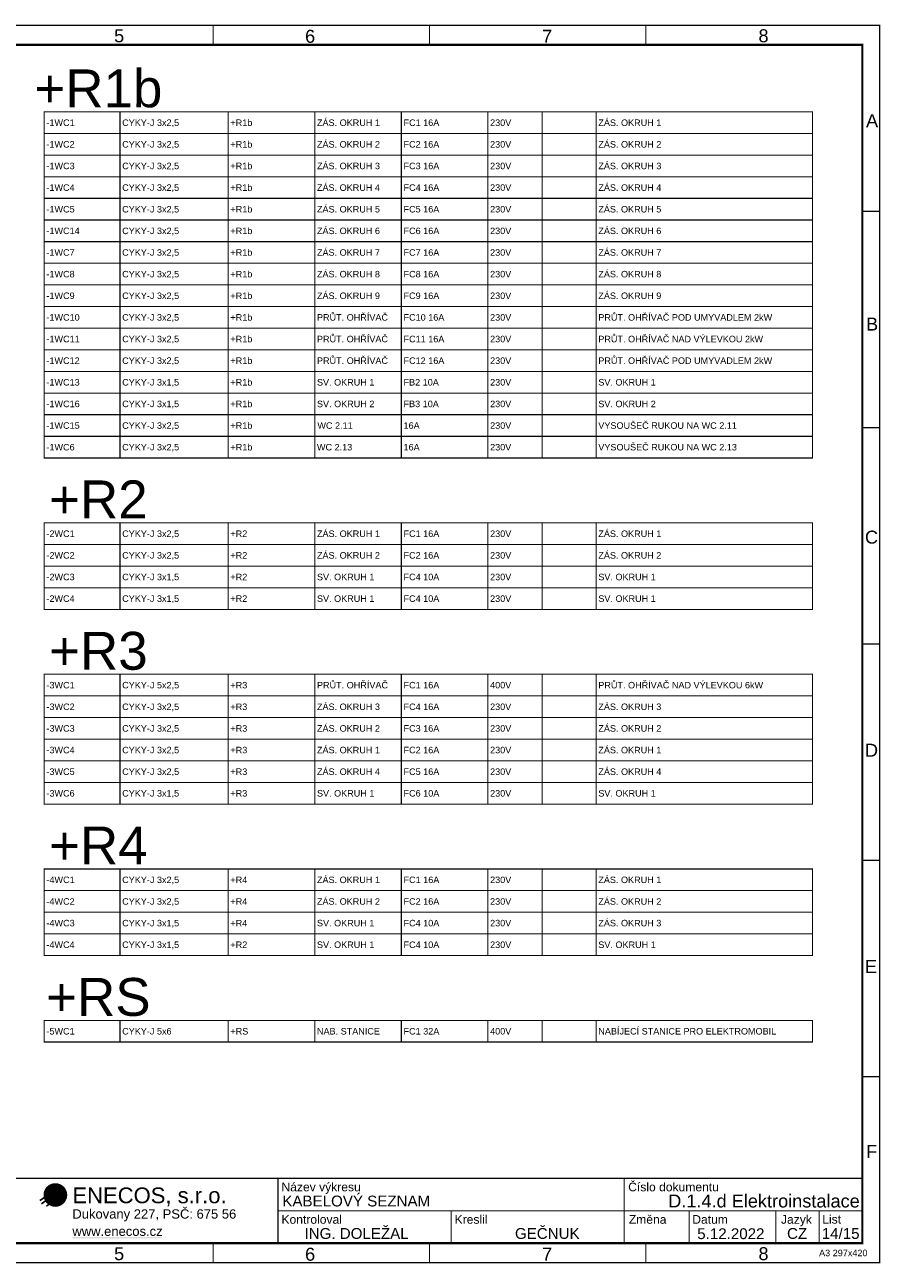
# Model space of a CAD drawing. Extents: x -12025 to 39812, y -28775 to 12.
# Tile 2 of 2: x 20050 to 39812, y -28613 to 12. Entities that reach past the tile are written whole.
import ezdxf
from ezdxf.enums import TextEntityAlignment as Align

# ---------------------------------------------------------------- set-up
doc = ezdxf.new("R2010")
doc.units = 0
doc.header["$MEASUREMENT"] = 0
doc.layers.add('Ramecek', color=7, linetype='Continuous')
doc.layers.add('Zakladni', color=7, linetype='Continuous')
doc.styles.add('Arial', font='txt')
doc.styles.add('Arial_B', font='txt')
doc.styles.add('Arial_I', font='txt')

# ---------------------------------------------------------------- blocks, each defined once
blk = doc.blocks.new('(1)')
at = {"color": 7, "linetype": 'Continuous'}
for p, q in [((0, -413), (267, -235)), ((38, -490), (394, -235)), ((153, -541), (420, -324))]:
    blk.add_line(p, q, dxfattribs=at)
at = {"color": 2, "linetype": 'Continuous', "const_width": 254}
for points in [[(356, -159, 0.414214), (229, -286)], [(229, -286, 0.414214), (356, -413)], [(483, -286, 0.414214), (356, -159)], [(356, -413, 0.414214), (483, -286)]]:
    blk.add_lwpolyline(points, format="xyb", dxfattribs=at)
at = {"color": 7, "linetype": 'Continuous'}
blk.add_circle((356, -286), 254, dxfattribs=at)
blk.add_solid([(750, -1262), (2803, -1262), (750, -1287), (2803, -1287)], dxfattribs=at)
at = {"color": 7, "linetype": 'Continuous', "style": 'Arial'}
for s, height, p in [('ENECOS, s.r.o.', 364.3, (750, -476)), ('Dukovany 227, PSČ: 675 56', 214.8, (750, -831)), ('www.enecos.cz', 214.8, (750, -1231))]:
    blk.add_text(s, height=height, dxfattribs=at).set_placement(p)
blk = doc.blocks.new('Kabelový seznam (20)')
at = {"color": 7, "linetype": 'Continuous', "const_width": 25}
for points in [[(0, 0), (1750, 0), (1750, -500), (0, -500)], [(1750, 0), (4250, 0), (4250, -500), (1750, -500)], [(4250, 0), (6250, 0), (6250, -500), (4250, -500)], [(6250, 0), (8250, 0), (8250, -500), (6250, -500)], [(8250, 0), (10250, 0), (10250, -500), (8250, -500)], [(10250, 0), (11500, 0), (11500, -500), (10250, -500)], [(11500, 0), (12750, 0), (12750, -500), (11500, -500)], [(12750, 0), (17750, 0), (17750, -500), (12750, -500)]]:
    blk.add_lwpolyline(points, close=True, dxfattribs=at)
at = {"color": 7, "linetype": 'Continuous', "style": 'Arial'}
for s, p in [('-2WC1', (50, -326)), ('CYKY-J 3x2,5', (1800, -326)), ('+R2', (4300, -326)), ('ZÁS. OKRUH 1', (6300, -326)), ('FC1 16A', (8300, -326)), ('230V', (10300, -326)), ('ZÁS. OKRUH 1', (12800, -326))]:
    blk.add_text(s, height=150, dxfattribs=at).set_placement(p)
blk = doc.blocks.new('Kabelový seznam (21)')
at = {"color": 7, "linetype": 'Continuous', "const_width": 25}
for points in [[(0, 0), (1750, 0), (1750, -500), (0, -500)], [(1750, 0), (4250, 0), (4250, -500), (1750, -500)], [(4250, 0), (6250, 0), (6250, -500), (4250, -500)], [(6250, 0), (8250, 0), (8250, -500), (6250, -500)], [(8250, 0), (10250, 0), (10250, -500), (8250, -500)], [(10250, 0), (11500, 0), (11500, -500), (10250, -500)], [(11500, 0), (12750, 0), (12750, -500), (11500, -500)], [(12750, 0), (17750, 0), (17750, -500), (12750, -500)]]:
    blk.add_lwpolyline(points, close=True, dxfattribs=at)
at = {"color": 7, "linetype": 'Continuous', "style": 'Arial'}
for s, p in [('-2WC2', (50, -326)), ('CYKY-J 3x2,5', (1800, -326)), ('+R2', (4300, -326)), ('ZÁS. OKRUH 2', (6300, -326)), ('FC2 16A', (8300, -326)), ('230V', (10300, -326)), ('ZÁS. OKRUH 2', (12800, -326))]:
    blk.add_text(s, height=150, dxfattribs=at).set_placement(p)
blk = doc.blocks.new('Kabelový seznam (22)')
at = {"color": 7, "linetype": 'Continuous', "const_width": 25}
for points in [[(0, 0), (1750, 0), (1750, -500), (0, -500)], [(1750, 0), (4250, 0), (4250, -500), (1750, -500)], [(4250, 0), (6250, 0), (6250, -500), (4250, -500)], [(6250, 0), (8250, 0), (8250, -500), (6250, -500)], [(8250, 0), (10250, 0), (10250, -500), (8250, -500)], [(10250, 0), (11500, 0), (11500, -500), (10250, -500)], [(11500, 0), (12750, 0), (12750, -500), (11500, -500)], [(12750, 0), (17750, 0), (17750, -500), (12750, -500)]]:
    blk.add_lwpolyline(points, close=True, dxfattribs=at)
at = {"color": 7, "linetype": 'Continuous', "style": 'Arial'}
for s, p in [('-2WC3', (50, -326)), ('CYKY-J 3x1,5', (1800, -326)), ('+R2', (4300, -326)), ('SV. OKRUH 1', (6300, -326)), ('FC4 10A', (8300, -326)), ('230V', (10300, -326)), ('SV. OKRUH 1', (12800, -326))]:
    blk.add_text(s, height=150, dxfattribs=at).set_placement(p)
blk = doc.blocks.new('Kabelový seznam (23)')
at = {"color": 7, "linetype": 'Continuous', "const_width": 25}
for points in [[(0, 0), (1750, 0), (1750, -500), (0, -500)], [(1750, 0), (4250, 0), (4250, -500), (1750, -500)], [(4250, 0), (6250, 0), (6250, -500), (4250, -500)], [(6250, 0), (8250, 0), (8250, -500), (6250, -500)], [(8250, 0), (10250, 0), (10250, -500), (8250, -500)], [(10250, 0), (11500, 0), (11500, -500), (10250, -500)], [(11500, 0), (12750, 0), (12750, -500), (11500, -500)], [(12750, 0), (17750, 0), (17750, -500), (12750, -500)]]:
    blk.add_lwpolyline(points, close=True, dxfattribs=at)
at = {"color": 7, "linetype": 'Continuous', "style": 'Arial'}
for s, p in [('-3WC1', (50, -326)), ('CYKY-J 5x2,5', (1800, -326)), ('+R3', (4300, -326)), ('PRŮT. OHŘÍVAČ', (6300, -326)), ('FC1 16A', (8300, -326)), ('400V', (10300, -326)), ('PRŮT. OHŘÍVAČ NAD VÝLEVKOU 6kW', (12800, -326))]:
    blk.add_text(s, height=150, dxfattribs=at).set_placement(p)
blk = doc.blocks.new('Kabelový seznam (24)')
at = {"color": 7, "linetype": 'Continuous', "const_width": 25}
for points in [[(0, 0), (1750, 0), (1750, -500), (0, -500)], [(1750, 0), (4250, 0), (4250, -500), (1750, -500)], [(4250, 0), (6250, 0), (6250, -500), (4250, -500)], [(6250, 0), (8250, 0), (8250, -500), (6250, -500)], [(8250, 0), (10250, 0), (10250, -500), (8250, -500)], [(10250, 0), (11500, 0), (11500, -500), (10250, -500)], [(11500, 0), (12750, 0), (12750, -500), (11500, -500)], [(12750, 0), (17750, 0), (17750, -500), (12750, -500)]]:
    blk.add_lwpolyline(points, close=True, dxfattribs=at)
at = {"color": 7, "linetype": 'Continuous', "style": 'Arial'}
for s, p in [('-3WC4', (50, -326)), ('CYKY-J 3x2,5', (1800, -326)), ('+R3', (4300, -326)), ('ZÁS. OKRUH 1', (6300, -326)), ('FC2 16A', (8300, -326)), ('230V', (10300, -326)), ('ZÁS. OKRUH 1', (12800, -326))]:
    blk.add_text(s, height=150, dxfattribs=at).set_placement(p)
blk = doc.blocks.new('Kabelový seznam (25)')
at = {"color": 7, "linetype": 'Continuous', "const_width": 25}
for points in [[(0, 0), (1750, 0), (1750, -500), (0, -500)], [(1750, 0), (4250, 0), (4250, -500), (1750, -500)], [(4250, 0), (6250, 0), (6250, -500), (4250, -500)], [(6250, 0), (8250, 0), (8250, -500), (6250, -500)], [(8250, 0), (10250, 0), (10250, -500), (8250, -500)], [(10250, 0), (11500, 0), (11500, -500), (10250, -500)], [(11500, 0), (12750, 0), (12750, -500), (11500, -500)], [(12750, 0), (17750, 0), (17750, -500), (12750, -500)]]:
    blk.add_lwpolyline(points, close=True, dxfattribs=at)
at = {"color": 7, "linetype": 'Continuous', "style": 'Arial'}
for s, p in [('-3WC3', (50, -326)), ('CYKY-J 3x2,5', (1800, -326)), ('+R3', (4300, -326)), ('ZÁS. OKRUH 2', (6300, -326)), ('FC3 16A', (8300, -326)), ('230V', (10300, -326)), ('ZÁS. OKRUH 2', (12800, -326))]:
    blk.add_text(s, height=150, dxfattribs=at).set_placement(p)
blk = doc.blocks.new('Kabelový seznam (26)')
at = {"color": 7, "linetype": 'Continuous', "const_width": 25}
for points in [[(0, 0), (1750, 0), (1750, -500), (0, -500)], [(1750, 0), (4250, 0), (4250, -500), (1750, -500)], [(4250, 0), (6250, 0), (6250, -500), (4250, -500)], [(6250, 0), (8250, 0), (8250, -500), (6250, -500)], [(8250, 0), (10250, 0), (10250, -500), (8250, -500)], [(10250, 0), (11500, 0), (11500, -500), (10250, -500)], [(11500, 0), (12750, 0), (12750, -500), (11500, -500)], [(12750, 0), (17750, 0), (17750, -500), (12750, -500)]]:
    blk.add_lwpolyline(points, close=True, dxfattribs=at)
at = {"color": 7, "linetype": 'Continuous', "style": 'Arial'}
for s, p in [('-3WC2', (50, -326)), ('CYKY-J 3x2,5', (1800, -326)), ('+R3', (4300, -326)), ('ZÁS. OKRUH 3', (6300, -326)), ('FC4 16A', (8300, -326)), ('230V', (10300, -326)), ('ZÁS. OKRUH 3', (12800, -326))]:
    blk.add_text(s, height=150, dxfattribs=at).set_placement(p)
blk = doc.blocks.new('Kabelový seznam (27)')
at = {"color": 7, "linetype": 'Continuous', "const_width": 25}
for points in [[(0, 0), (1750, 0), (1750, -500), (0, -500)], [(1750, 0), (4250, 0), (4250, -500), (1750, -500)], [(4250, 0), (6250, 0), (6250, -500), (4250, -500)], [(6250, 0), (8250, 0), (8250, -500), (6250, -500)], [(8250, 0), (10250, 0), (10250, -500), (8250, -500)], [(10250, 0), (11500, 0), (11500, -500), (10250, -500)], [(11500, 0), (12750, 0), (12750, -500), (11500, -500)], [(12750, 0), (17750, 0), (17750, -500), (12750, -500)]]:
    blk.add_lwpolyline(points, close=True, dxfattribs=at)
at = {"color": 7, "linetype": 'Continuous', "style": 'Arial'}
for s, p in [('-3WC5', (50, -326)), ('CYKY-J 3x2,5', (1800, -326)), ('+R3', (4300, -326)), ('ZÁS. OKRUH 4', (6300, -326)), ('FC5 16A', (8300, -326)), ('230V', (10300, -326)), ('ZÁS. OKRUH 4', (12800, -326))]:
    blk.add_text(s, height=150, dxfattribs=at).set_placement(p)
blk = doc.blocks.new('Kabelový seznam (28)')
at = {"color": 7, "linetype": 'Continuous', "const_width": 25}
for points in [[(0, 0), (1750, 0), (1750, -500), (0, -500)], [(1750, 0), (4250, 0), (4250, -500), (1750, -500)], [(4250, 0), (6250, 0), (6250, -500), (4250, -500)], [(6250, 0), (8250, 0), (8250, -500), (6250, -500)], [(8250, 0), (10250, 0), (10250, -500), (8250, -500)], [(10250, 0), (11500, 0), (11500, -500), (10250, -500)], [(11500, 0), (12750, 0), (12750, -500), (11500, -500)], [(12750, 0), (17750, 0), (17750, -500), (12750, -500)]]:
    blk.add_lwpolyline(points, close=True, dxfattribs=at)
at = {"color": 7, "linetype": 'Continuous', "style": 'Arial'}
for s, p in [('-3WC6', (50, -326)), ('CYKY-J 3x1,5', (1800, -326)), ('+R3', (4300, -326)), ('SV. OKRUH 1', (6300, -326)), ('FC6 10A', (8300, -326)), ('230V', (10300, -326)), ('SV. OKRUH 1', (12800, -326))]:
    blk.add_text(s, height=150, dxfattribs=at).set_placement(p)
blk = doc.blocks.new('Kabelový seznam (29)')
at = {"color": 7, "linetype": 'Continuous', "const_width": 25}
for points in [[(0, 0), (1750, 0), (1750, -500), (0, -500)], [(1750, 0), (4250, 0), (4250, -500), (1750, -500)], [(4250, 0), (6250, 0), (6250, -500), (4250, -500)], [(6250, 0), (8250, 0), (8250, -500), (6250, -500)], [(8250, 0), (10250, 0), (10250, -500), (8250, -500)], [(10250, 0), (11500, 0), (11500, -500), (10250, -500)], [(11500, 0), (12750, 0), (12750, -500), (11500, -500)], [(12750, 0), (17750, 0), (17750, -500), (12750, -500)]]:
    blk.add_lwpolyline(points, close=True, dxfattribs=at)
at = {"color": 7, "linetype": 'Continuous', "style": 'Arial'}
for s, p in [('-4WC1', (50, -326)), ('CYKY-J 3x2,5', (1800, -326)), ('+R4', (4300, -326)), ('ZÁS. OKRUH 1', (6300, -326)), ('FC1 16A', (8300, -326)), ('230V', (10300, -326)), ('ZÁS. OKRUH 1', (12800, -326))]:
    blk.add_text(s, height=150, dxfattribs=at).set_placement(p)
blk = doc.blocks.new('Kabelový seznam (30)')
at = {"color": 7, "linetype": 'Continuous', "const_width": 25}
for points in [[(0, 0), (1750, 0), (1750, -500), (0, -500)], [(1750, 0), (4250, 0), (4250, -500), (1750, -500)], [(4250, 0), (6250, 0), (6250, -500), (4250, -500)], [(6250, 0), (8250, 0), (8250, -500), (6250, -500)], [(8250, 0), (10250, 0), (10250, -500), (8250, -500)], [(10250, 0), (11500, 0), (11500, -500), (10250, -500)], [(11500, 0), (12750, 0), (12750, -500), (11500, -500)], [(12750, 0), (17750, 0), (17750, -500), (12750, -500)]]:
    blk.add_lwpolyline(points, close=True, dxfattribs=at)
at = {"color": 7, "linetype": 'Continuous', "style": 'Arial'}
for s, p in [('-4WC2', (50, -326)), ('CYKY-J 3x2,5', (1800, -326)), ('+R4', (4300, -326)), ('ZÁS. OKRUH 2', (6300, -326)), ('FC2 16A', (8300, -326)), ('230V', (10300, -326)), ('ZÁS. OKRUH 2', (12800, -326))]:
    blk.add_text(s, height=150, dxfattribs=at).set_placement(p)
blk = doc.blocks.new('Kabelový seznam (31)')
at = {"color": 7, "linetype": 'Continuous', "const_width": 25}
for points in [[(0, 0), (1750, 0), (1750, -500), (0, -500)], [(1750, 0), (4250, 0), (4250, -500), (1750, -500)], [(4250, 0), (6250, 0), (6250, -500), (4250, -500)], [(6250, 0), (8250, 0), (8250, -500), (6250, -500)], [(8250, 0), (10250, 0), (10250, -500), (8250, -500)], [(10250, 0), (11500, 0), (11500, -500), (10250, -500)], [(11500, 0), (12750, 0), (12750, -500), (11500, -500)], [(12750, 0), (17750, 0), (17750, -500), (12750, -500)]]:
    blk.add_lwpolyline(points, close=True, dxfattribs=at)
at = {"color": 7, "linetype": 'Continuous', "style": 'Arial'}
for s, p in [('-4WC3', (50, -326)), ('CYKY-J 3x1,5', (1800, -326)), ('+R4', (4300, -326)), ('SV. OKRUH 1', (6300, -326)), ('FC4 10A', (8300, -326)), ('230V', (10300, -326)), ('ZÁS. OKRUH 3', (12800, -326))]:
    blk.add_text(s, height=150, dxfattribs=at).set_placement(p)
blk = doc.blocks.new('Kabelový seznam (32)')
at = {"color": 7, "linetype": 'Continuous', "const_width": 25}
for points in [[(0, 0), (1750, 0), (1750, -500), (0, -500)], [(1750, 0), (4250, 0), (4250, -500), (1750, -500)], [(4250, 0), (6250, 0), (6250, -500), (4250, -500)], [(6250, 0), (8250, 0), (8250, -500), (6250, -500)], [(8250, 0), (10250, 0), (10250, -500), (8250, -500)], [(10250, 0), (11500, 0), (11500, -500), (10250, -500)], [(11500, 0), (12750, 0), (12750, -500), (11500, -500)], [(12750, 0), (17750, 0), (17750, -500), (12750, -500)]]:
    blk.add_lwpolyline(points, close=True, dxfattribs=at)
at = {"color": 7, "linetype": 'Continuous', "style": 'Arial'}
for s, p in [('-1WC1', (50, -326)), ('CYKY-J 3x2,5', (1800, -326)), ('+R1b', (4300, -326)), ('ZÁS. OKRUH 1', (6300, -326)), ('FC1 16A', (8300, -326)), ('230V', (10300, -326)), ('ZÁS. OKRUH 1', (12800, -326))]:
    blk.add_text(s, height=150, dxfattribs=at).set_placement(p)
blk = doc.blocks.new('Kabelový seznam (33)')
at = {"color": 7, "linetype": 'Continuous', "const_width": 25}
for points in [[(0, 0), (1750, 0), (1750, -500), (0, -500)], [(1750, 0), (4250, 0), (4250, -500), (1750, -500)], [(4250, 0), (6250, 0), (6250, -500), (4250, -500)], [(6250, 0), (8250, 0), (8250, -500), (6250, -500)], [(8250, 0), (10250, 0), (10250, -500), (8250, -500)], [(10250, 0), (11500, 0), (11500, -500), (10250, -500)], [(11500, 0), (12750, 0), (12750, -500), (11500, -500)], [(12750, 0), (17750, 0), (17750, -500), (12750, -500)]]:
    blk.add_lwpolyline(points, close=True, dxfattribs=at)
at = {"color": 7, "linetype": 'Continuous', "style": 'Arial'}
for s, p in [('-1WC2', (50, -326)), ('CYKY-J 3x2,5', (1800, -326)), ('+R1b', (4300, -326)), ('ZÁS. OKRUH 2', (6300, -326)), ('FC2 16A', (8300, -326)), ('230V', (10300, -326)), ('ZÁS. OKRUH 2', (12800, -326))]:
    blk.add_text(s, height=150, dxfattribs=at).set_placement(p)
blk = doc.blocks.new('Kabelový seznam (34)')
at = {"color": 7, "linetype": 'Continuous', "const_width": 25}
for points in [[(0, 0), (1750, 0), (1750, -500), (0, -500)], [(1750, 0), (4250, 0), (4250, -500), (1750, -500)], [(4250, 0), (6250, 0), (6250, -500), (4250, -500)], [(6250, 0), (8250, 0), (8250, -500), (6250, -500)], [(8250, 0), (10250, 0), (10250, -500), (8250, -500)], [(10250, 0), (11500, 0), (11500, -500), (10250, -500)], [(11500, 0), (12750, 0), (12750, -500), (11500, -500)], [(12750, 0), (17750, 0), (17750, -500), (12750, -500)]]:
    blk.add_lwpolyline(points, close=True, dxfattribs=at)
at = {"color": 7, "linetype": 'Continuous', "style": 'Arial'}
for s, p in [('-1WC3', (50, -326)), ('CYKY-J 3x2,5', (1800, -326)), ('+R1b', (4300, -326)), ('ZÁS. OKRUH 3', (6300, -326)), ('FC3 16A', (8300, -326)), ('230V', (10300, -326)), ('ZÁS. OKRUH 3', (12800, -326))]:
    blk.add_text(s, height=150, dxfattribs=at).set_placement(p)
blk = doc.blocks.new('Kabelový seznam (35)')
at = {"color": 7, "linetype": 'Continuous', "const_width": 25}
for points in [[(0, 0), (1750, 0), (1750, -500), (0, -500)], [(1750, 0), (4250, 0), (4250, -500), (1750, -500)], [(4250, 0), (6250, 0), (6250, -500), (4250, -500)], [(6250, 0), (8250, 0), (8250, -500), (6250, -500)], [(8250, 0), (10250, 0), (10250, -500), (8250, -500)], [(10250, 0), (11500, 0), (11500, -500), (10250, -500)], [(11500, 0), (12750, 0), (12750, -500), (11500, -500)], [(12750, 0), (17750, 0), (17750, -500), (12750, -500)]]:
    blk.add_lwpolyline(points, close=True, dxfattribs=at)
at = {"color": 7, "linetype": 'Continuous', "style": 'Arial'}
for s, p in [('-1WC4', (50, -326)), ('CYKY-J 3x2,5', (1800, -326)), ('+R1b', (4300, -326)), ('ZÁS. OKRUH 4', (6300, -326)), ('FC4 16A', (8300, -326)), ('230V', (10300, -326)), ('ZÁS. OKRUH 4', (12800, -326))]:
    blk.add_text(s, height=150, dxfattribs=at).set_placement(p)
blk = doc.blocks.new('Kabelový seznam (36)')
at = {"color": 7, "linetype": 'Continuous', "const_width": 25}
for points in [[(0, 0), (1750, 0), (1750, -500), (0, -500)], [(1750, 0), (4250, 0), (4250, -500), (1750, -500)], [(4250, 0), (6250, 0), (6250, -500), (4250, -500)], [(6250, 0), (8250, 0), (8250, -500), (6250, -500)], [(8250, 0), (10250, 0), (10250, -500), (8250, -500)], [(10250, 0), (11500, 0), (11500, -500), (10250, -500)], [(11500, 0), (12750, 0), (12750, -500), (11500, -500)], [(12750, 0), (17750, 0), (17750, -500), (12750, -500)]]:
    blk.add_lwpolyline(points, close=True, dxfattribs=at)
at = {"color": 7, "linetype": 'Continuous', "style": 'Arial'}
for s, p in [('-1WC5', (50, -326)), ('CYKY-J 3x2,5', (1800, -326)), ('+R1b', (4300, -326)), ('ZÁS. OKRUH 5', (6300, -326)), ('FC5 16A', (8300, -326)), ('230V', (10300, -326)), ('ZÁS. OKRUH 5', (12800, -326))]:
    blk.add_text(s, height=150, dxfattribs=at).set_placement(p)
blk = doc.blocks.new('Kabelový seznam (37)')
at = {"color": 7, "linetype": 'Continuous', "const_width": 25}
for points in [[(0, 0), (1750, 0), (1750, -500), (0, -500)], [(1750, 0), (4250, 0), (4250, -500), (1750, -500)], [(4250, 0), (6250, 0), (6250, -500), (4250, -500)], [(6250, 0), (8250, 0), (8250, -500), (6250, -500)], [(8250, 0), (10250, 0), (10250, -500), (8250, -500)], [(10250, 0), (11500, 0), (11500, -500), (10250, -500)], [(11500, 0), (12750, 0), (12750, -500), (11500, -500)], [(12750, 0), (17750, 0), (17750, -500), (12750, -500)]]:
    blk.add_lwpolyline(points, close=True, dxfattribs=at)
at = {"color": 7, "linetype": 'Continuous', "style": 'Arial'}
for s, p in [('-1WC14', (50, -326)), ('CYKY-J 3x2,5', (1800, -326)), ('+R1b', (4300, -326)), ('ZÁS. OKRUH 6', (6300, -326)), ('FC6 16A', (8300, -326)), ('230V', (10300, -326)), ('ZÁS. OKRUH 6', (12800, -326))]:
    blk.add_text(s, height=150, dxfattribs=at).set_placement(p)
blk = doc.blocks.new('Kabelový seznam (38)')
at = {"color": 7, "linetype": 'Continuous', "const_width": 25}
for points in [[(0, 0), (1750, 0), (1750, -500), (0, -500)], [(1750, 0), (4250, 0), (4250, -500), (1750, -500)], [(4250, 0), (6250, 0), (6250, -500), (4250, -500)], [(6250, 0), (8250, 0), (8250, -500), (6250, -500)], [(8250, 0), (10250, 0), (10250, -500), (8250, -500)], [(10250, 0), (11500, 0), (11500, -500), (10250, -500)], [(11500, 0), (12750, 0), (12750, -500), (11500, -500)], [(12750, 0), (17750, 0), (17750, -500), (12750, -500)]]:
    blk.add_lwpolyline(points, close=True, dxfattribs=at)
at = {"color": 7, "linetype": 'Continuous', "style": 'Arial'}
for s, p in [('-1WC7', (50, -326)), ('CYKY-J 3x2,5', (1800, -326)), ('+R1b', (4300, -326)), ('ZÁS. OKRUH 7', (6300, -326)), ('FC7 16A', (8300, -326)), ('230V', (10300, -326)), ('ZÁS. OKRUH 7', (12800, -326))]:
    blk.add_text(s, height=150, dxfattribs=at).set_placement(p)
blk = doc.blocks.new('Kabelový seznam (39)')
at = {"color": 7, "linetype": 'Continuous', "const_width": 25}
for points in [[(0, 0), (1750, 0), (1750, -500), (0, -500)], [(1750, 0), (4250, 0), (4250, -500), (1750, -500)], [(4250, 0), (6250, 0), (6250, -500), (4250, -500)], [(6250, 0), (8250, 0), (8250, -500), (6250, -500)], [(8250, 0), (10250, 0), (10250, -500), (8250, -500)], [(10250, 0), (11500, 0), (11500, -500), (10250, -500)], [(11500, 0), (12750, 0), (12750, -500), (11500, -500)], [(12750, 0), (17750, 0), (17750, -500), (12750, -500)]]:
    blk.add_lwpolyline(points, close=True, dxfattribs=at)
at = {"color": 7, "linetype": 'Continuous', "style": 'Arial'}
for s, p in [('-1WC8', (50, -326)), ('CYKY-J 3x2,5', (1800, -326)), ('+R1b', (4300, -326)), ('ZÁS. OKRUH 8', (6300, -326)), ('FC8 16A', (8300, -326)), ('230V', (10300, -326)), ('ZÁS. OKRUH 8', (12800, -326))]:
    blk.add_text(s, height=150, dxfattribs=at).set_placement(p)
blk = doc.blocks.new('Kabelový seznam (40)')
at = {"color": 7, "linetype": 'Continuous', "const_width": 25}
for points in [[(0, 0), (1750, 0), (1750, -500), (0, -500)], [(1750, 0), (4250, 0), (4250, -500), (1750, -500)], [(4250, 0), (6250, 0), (6250, -500), (4250, -500)], [(6250, 0), (8250, 0), (8250, -500), (6250, -500)], [(8250, 0), (10250, 0), (10250, -500), (8250, -500)], [(10250, 0), (11500, 0), (11500, -500), (10250, -500)], [(11500, 0), (12750, 0), (12750, -500), (11500, -500)], [(12750, 0), (17750, 0), (17750, -500), (12750, -500)]]:
    blk.add_lwpolyline(points, close=True, dxfattribs=at)
at = {"color": 7, "linetype": 'Continuous', "style": 'Arial'}
for s, p in [('-1WC9', (50, -326)), ('CYKY-J 3x2,5', (1800, -326)), ('+R1b', (4300, -326)), ('ZÁS. OKRUH 9', (6300, -326)), ('FC9 16A', (8300, -326)), ('230V', (10300, -326)), ('ZÁS. OKRUH 9', (12800, -326))]:
    blk.add_text(s, height=150, dxfattribs=at).set_placement(p)
blk = doc.blocks.new('Kabelový seznam (41)')
at = {"color": 7, "linetype": 'Continuous', "const_width": 25}
for points in [[(0, 0), (1750, 0), (1750, -500), (0, -500)], [(1750, 0), (4250, 0), (4250, -500), (1750, -500)], [(4250, 0), (6250, 0), (6250, -500), (4250, -500)], [(6250, 0), (8250, 0), (8250, -500), (6250, -500)], [(8250, 0), (10250, 0), (10250, -500), (8250, -500)], [(10250, 0), (11500, 0), (11500, -500), (10250, -500)], [(11500, 0), (12750, 0), (12750, -500), (11500, -500)], [(12750, 0), (17750, 0), (17750, -500), (12750, -500)]]:
    blk.add_lwpolyline(points, close=True, dxfattribs=at)
at = {"color": 7, "linetype": 'Continuous', "style": 'Arial'}
for s, p in [('-1WC10', (50, -326)), ('CYKY-J 3x2,5', (1800, -326)), ('+R1b', (4300, -326)), ('PRŮT. OHŘÍVAČ', (6300, -326)), ('FC10 16A', (8300, -326)), ('230V', (10300, -326)), ('PRŮT. OHŘÍVAČ POD UMYVADLEM 2kW', (12800, -326))]:
    blk.add_text(s, height=150, dxfattribs=at).set_placement(p)
blk = doc.blocks.new('Kabelový seznam (42)')
at = {"color": 7, "linetype": 'Continuous', "const_width": 25}
for points in [[(0, 0), (1750, 0), (1750, -500), (0, -500)], [(1750, 0), (4250, 0), (4250, -500), (1750, -500)], [(4250, 0), (6250, 0), (6250, -500), (4250, -500)], [(6250, 0), (8250, 0), (8250, -500), (6250, -500)], [(8250, 0), (10250, 0), (10250, -500), (8250, -500)], [(10250, 0), (11500, 0), (11500, -500), (10250, -500)], [(11500, 0), (12750, 0), (12750, -500), (11500, -500)], [(12750, 0), (17750, 0), (17750, -500), (12750, -500)]]:
    blk.add_lwpolyline(points, close=True, dxfattribs=at)
at = {"color": 7, "linetype": 'Continuous', "style": 'Arial'}
for s, p in [('-1WC11', (50, -326)), ('CYKY-J 3x2,5', (1800, -326)), ('+R1b', (4300, -326)), ('PRŮT. OHŘÍVAČ', (6300, -326)), ('FC11 16A', (8300, -326)), ('230V', (10300, -326)), ('PRŮT. OHŘÍVAČ NAD VÝLEVKOU 2kW', (12800, -326))]:
    blk.add_text(s, height=150, dxfattribs=at).set_placement(p)
blk = doc.blocks.new('Kabelový seznam (43)')
at = {"color": 7, "linetype": 'Continuous', "const_width": 25}
for points in [[(0, 0), (1750, 0), (1750, -500), (0, -500)], [(1750, 0), (4250, 0), (4250, -500), (1750, -500)], [(4250, 0), (6250, 0), (6250, -500), (4250, -500)], [(6250, 0), (8250, 0), (8250, -500), (6250, -500)], [(8250, 0), (10250, 0), (10250, -500), (8250, -500)], [(10250, 0), (11500, 0), (11500, -500), (10250, -500)], [(11500, 0), (12750, 0), (12750, -500), (11500, -500)], [(12750, 0), (17750, 0), (17750, -500), (12750, -500)]]:
    blk.add_lwpolyline(points, close=True, dxfattribs=at)
at = {"color": 7, "linetype": 'Continuous', "style": 'Arial'}
for s, p in [('-1WC12', (50, -326)), ('CYKY-J 3x2,5', (1800, -326)), ('+R1b', (4300, -326)), ('PRŮT. OHŘÍVAČ', (6300, -326)), ('FC12 16A', (8300, -326)), ('230V', (10300, -326)), ('PRŮT. OHŘÍVAČ POD UMYVADLEM 2kW', (12800, -326))]:
    blk.add_text(s, height=150, dxfattribs=at).set_placement(p)
blk = doc.blocks.new('Kabelový seznam (44)')
at = {"color": 7, "linetype": 'Continuous', "const_width": 25}
for points in [[(0, 0), (1750, 0), (1750, -500), (0, -500)], [(1750, 0), (4250, 0), (4250, -500), (1750, -500)], [(4250, 0), (6250, 0), (6250, -500), (4250, -500)], [(6250, 0), (8250, 0), (8250, -500), (6250, -500)], [(8250, 0), (10250, 0), (10250, -500), (8250, -500)], [(10250, 0), (11500, 0), (11500, -500), (10250, -500)], [(11500, 0), (12750, 0), (12750, -500), (11500, -500)], [(12750, 0), (17750, 0), (17750, -500), (12750, -500)]]:
    blk.add_lwpolyline(points, close=True, dxfattribs=at)
at = {"color": 7, "linetype": 'Continuous', "style": 'Arial'}
for s, p in [('-1WC13', (50, -326)), ('CYKY-J 3x1,5', (1800, -326)), ('+R1b', (4300, -326)), ('SV. OKRUH 1', (6300, -326)), ('FB2 10A', (8300, -326)), ('230V', (10300, -326)), ('SV. OKRUH 1', (12800, -326))]:
    blk.add_text(s, height=150, dxfattribs=at).set_placement(p)
blk = doc.blocks.new('Kabelový seznam (45)')
at = {"color": 7, "linetype": 'Continuous', "const_width": 25}
for points in [[(0, 0), (1750, 0), (1750, -500), (0, -500)], [(1750, 0), (4250, 0), (4250, -500), (1750, -500)], [(4250, 0), (6250, 0), (6250, -500), (4250, -500)], [(6250, 0), (8250, 0), (8250, -500), (6250, -500)], [(8250, 0), (10250, 0), (10250, -500), (8250, -500)], [(10250, 0), (11500, 0), (11500, -500), (10250, -500)], [(11500, 0), (12750, 0), (12750, -500), (11500, -500)], [(12750, 0), (17750, 0), (17750, -500), (12750, -500)]]:
    blk.add_lwpolyline(points, close=True, dxfattribs=at)
at = {"color": 7, "linetype": 'Continuous', "style": 'Arial'}
for s, p in [('-1WC16', (50, -326)), ('CYKY-J 3x1,5', (1800, -326)), ('+R1b', (4300, -326)), ('SV. OKRUH 2', (6300, -326)), ('FB3 10A', (8300, -326)), ('230V', (10300, -326)), ('SV. OKRUH 2', (12800, -326))]:
    blk.add_text(s, height=150, dxfattribs=at).set_placement(p)
blk = doc.blocks.new('Kabelový seznam (46)')
at = {"color": 7, "linetype": 'Continuous', "const_width": 25}
for points in [[(0, 0), (1750, 0), (1750, -500), (0, -500)], [(1750, 0), (4250, 0), (4250, -500), (1750, -500)], [(4250, 0), (6250, 0), (6250, -500), (4250, -500)], [(6250, 0), (8250, 0), (8250, -500), (6250, -500)], [(8250, 0), (10250, 0), (10250, -500), (8250, -500)], [(10250, 0), (11500, 0), (11500, -500), (10250, -500)], [(11500, 0), (12750, 0), (12750, -500), (11500, -500)], [(12750, 0), (17750, 0), (17750, -500), (12750, -500)]]:
    blk.add_lwpolyline(points, close=True, dxfattribs=at)
at = {"color": 7, "linetype": 'Continuous', "style": 'Arial'}
for s, p in [('-5WC1', (50, -326)), ('CYKY-J 5x6', (1800, -326)), ('+RS', (4300, -326)), ('NAB. STANICE', (6300, -326)), ('FC1 32A', (8300, -326)), ('400V', (10300, -326)), ('NABÍJECÍ STANICE PRO ELEKTROMOBIL', (12800, -326))]:
    blk.add_text(s, height=150, dxfattribs=at).set_placement(p)
blk = doc.blocks.new('(3)')
at = {"color": 7, "linetype": 'Continuous', "const_width": 25}
for points in [[(200, 0), (200, -200)], [(200, -200), (0, -200)]]:
    blk.add_lwpolyline(points, dxfattribs=at)
at = {"color": 7, "linetype": 'Continuous', "style": 'Arial_B'}
blk.add_text('KABELOVÝ SEZNAM', height=250, dxfattribs=at).set_placement((-13200, 650))
blk.add_text('14', height=250, dxfattribs=at).set_placement((-350, -100), align=Align.RIGHT)
blk = doc.blocks.new('Kabelový seznam (55)')
at = {"color": 7, "linetype": 'Continuous', "const_width": 25}
for points in [[(0, 0), (1750, 0), (1750, -500), (0, -500)], [(1750, 0), (4250, 0), (4250, -500), (1750, -500)], [(4250, 0), (6250, 0), (6250, -500), (4250, -500)], [(6250, 0), (8250, 0), (8250, -500), (6250, -500)], [(8250, 0), (10250, 0), (10250, -500), (8250, -500)], [(10250, 0), (11500, 0), (11500, -500), (10250, -500)], [(11500, 0), (12750, 0), (12750, -500), (11500, -500)], [(12750, 0), (17750, 0), (17750, -500), (12750, -500)]]:
    blk.add_lwpolyline(points, close=True, dxfattribs=at)
at = {"color": 7, "linetype": 'Continuous', "style": 'Arial'}
for s, p in [('-2WC4', (50, -326)), ('CYKY-J 3x1,5', (1800, -326)), ('+R2', (4300, -326)), ('SV. OKRUH 1', (6300, -326)), ('FC4 10A', (8300, -326)), ('230V', (10300, -326)), ('SV. OKRUH 1', (12800, -326))]:
    blk.add_text(s, height=150, dxfattribs=at).set_placement(p)
blk = doc.blocks.new('Kabelový seznam (56)')
at = {"color": 7, "linetype": 'Continuous', "const_width": 25}
for points in [[(0, 0), (1750, 0), (1750, -500), (0, -500)], [(1750, 0), (4250, 0), (4250, -500), (1750, -500)], [(4250, 0), (6250, 0), (6250, -500), (4250, -500)], [(6250, 0), (8250, 0), (8250, -500), (6250, -500)], [(8250, 0), (10250, 0), (10250, -500), (8250, -500)], [(10250, 0), (11500, 0), (11500, -500), (10250, -500)], [(11500, 0), (12750, 0), (12750, -500), (11500, -500)], [(12750, 0), (17750, 0), (17750, -500), (12750, -500)]]:
    blk.add_lwpolyline(points, close=True, dxfattribs=at)
at = {"color": 7, "linetype": 'Continuous', "style": 'Arial'}
for s, p in [('-4WC4', (50, -326)), ('CYKY-J 3x1,5', (1800, -326)), ('+R2', (4300, -326)), ('SV. OKRUH 1', (6300, -326)), ('FC4 10A', (8300, -326)), ('230V', (10300, -326)), ('SV. OKRUH 1', (12800, -326))]:
    blk.add_text(s, height=150, dxfattribs=at).set_placement(p)
blk = doc.blocks.new('Kabelový seznam (61)')
at = {"color": 7, "linetype": 'Continuous', "const_width": 25}
for points in [[(0, 0), (1750, 0), (1750, -500), (0, -500)], [(1750, 0), (4250, 0), (4250, -500), (1750, -500)], [(4250, 0), (6250, 0), (6250, -500), (4250, -500)], [(6250, 0), (8250, 0), (8250, -500), (6250, -500)], [(8250, 0), (10250, 0), (10250, -500), (8250, -500)], [(10250, 0), (11500, 0), (11500, -500), (10250, -500)], [(11500, 0), (12750, 0), (12750, -500), (11500, -500)], [(12750, 0), (17750, 0), (17750, -500), (12750, -500)]]:
    blk.add_lwpolyline(points, close=True, dxfattribs=at)
at = {"color": 7, "linetype": 'Continuous', "style": 'Arial'}
for s, p in [('-1WC15', (50, -326)), ('CYKY-J 3x2,5', (1800, -326)), ('+R1b', (4300, -326)), ('WC 2.11', (6310, -326)), ('16A', (8300, -326)), ('230V', (10300, -326)), ('VYSOUŠEČ RUKOU NA WC 2.11 ', (12800, -326))]:
    blk.add_text(s, height=150, dxfattribs=at).set_placement(p)
blk = doc.blocks.new('Kabelový seznam (62)')
at = {"color": 7, "linetype": 'Continuous', "const_width": 25}
for points in [[(0, 0), (1750, 0), (1750, -500), (0, -500)], [(1750, 0), (4250, 0), (4250, -500), (1750, -500)], [(4250, 0), (6250, 0), (6250, -500), (4250, -500)], [(6250, 0), (8250, 0), (8250, -500), (6250, -500)], [(8250, 0), (10250, 0), (10250, -500), (8250, -500)], [(10250, 0), (11500, 0), (11500, -500), (10250, -500)], [(11500, 0), (12750, 0), (12750, -500), (11500, -500)], [(12750, 0), (17750, 0), (17750, -500), (12750, -500)]]:
    blk.add_lwpolyline(points, close=True, dxfattribs=at)
at = {"color": 7, "linetype": 'Continuous', "style": 'Arial'}
for s, p in [('-1WC6', (50, -326)), ('CYKY-J 3x2,5', (1800, -326)), ('+R1b', (4300, -326)), ('WC 2.13', (6300, -326)), ('16A', (8300, -326)), ('230V', (10300, -326)), ('VYSOUŠEČ RUKOU NA WC 2.13', (12800, -326))]:
    blk.add_text(s, height=150, dxfattribs=at).set_placement(p)

msp = doc.modelspace()

# ---------------------------------------------------------------- linework, layer by layer
at = {"layer": 'Ramecek', "color": 7, "linetype": 'Continuous'}
for points, const_width in [([(0, -28600), (39800, -28600), (39800, 0), (0, 0)], 25), ([(400, -28150), (39400, -28150), (39400, -450), (400, -450)], 50), ([(25900, -26650), (18400, -26650), (18400, -28150), (25900, -28150)], 25)]:
    msp.add_lwpolyline(points, close=True, dxfattribs=dict(at, const_width=const_width))
at = {"layer": 'Ramecek', "color": 7, "linetype": 'Continuous', "const_width": 25}
for points in [[(34400, -3), (34400, -448)], [(24400, -460), (24400, -15)], [(29400, -15), (29400, -460)], [(39800, -4300), (39400, -4300)], [(39800, -9300), (39400, -9300)], [(39800, -14300), (39400, -14300)], [(39800, -19300), (39400, -19300)], [(39800, -24300), (39400, -24300)], [(25900, -26650), (39400, -26650)], [(25900, -26650), (25900, -28150)], [(33900, -26650), (33900, -28150)], [(25900, -27400), (39400, -27400)], [(29900, -27400), (29900, -28150)], [(35400, -27400), (35400, -28150)], [(37400, -27400), (37400, -28150)], [(38400, -27400), (38400, -28150)], [(24400, -28594), (24400, -28150)], [(29400, -28150), (29400, -28594)], [(34400, -28150), (34400, -28594)]]:
    msp.add_lwpolyline(points, dxfattribs=at)

# ---------------------------------------------------------------- block references
at = {"layer": 'Ramecek', "color": 7, "linetype": 'Continuous'}
msp.add_blockref('(1)', (20400, -26750), dxfattribs=at)
at = {"layer": 'Zakladni', "color": 7, "linetype": 'Continuous'}
for name, p in [('Kabelový seznam (32)', (20500, -2000)), ('Kabelový seznam (33)', (20500, -2500)), ('Kabelový seznam (34)', (20500, -3000)), ('Kabelový seznam (35)', (20500, -3500)), ('Kabelový seznam (36)', (20500, -4000)), ('Kabelový seznam (37)', (20500, -4500)), ('Kabelový seznam (38)', (20500, -5000)), ('Kabelový seznam (39)', (20500, -5500)), ('Kabelový seznam (40)', (20500, -6000)), ('Kabelový seznam (41)', (20500, -6500)), ('Kabelový seznam (42)', (20500, -7000)), ('Kabelový seznam (43)', (20500, -7500)), ('Kabelový seznam (44)', (20500, -8000)), ('Kabelový seznam (45)', (20500, -8500)), ('Kabelový seznam (61)', (20500, -9000)), ('Kabelový seznam (62)', (20500, -9500)), ('Kabelový seznam (20)', (20500, -11500)), ('Kabelový seznam (21)', (20500, -12000)), ('Kabelový seznam (22)', (20500, -12500)), ('Kabelový seznam (55)', (20500, -13000)), ('Kabelový seznam (23)', (20500, -15000)), ('Kabelový seznam (26)', (20500, -15500)), ('Kabelový seznam (25)', (20500, -16000)), ('Kabelový seznam (24)', (20500, -16500)), ('Kabelový seznam (27)', (20500, -17000)), ('Kabelový seznam (28)', (20500, -17500)), ('Kabelový seznam (29)', (20500, -19500)), ('Kabelový seznam (30)', (20500, -20000)), ('Kabelový seznam (31)', (20500, -20500)), ('Kabelový seznam (56)', (20500, -21000)), ('Kabelový seznam (46)', (20500, -23000)), ('(3)', (39200, -27950))]:
    msp.add_blockref(name, p, dxfattribs=at)

# ---------------------------------------------------------------- texts
at = {"layer": 'Ramecek', "color": 7, "linetype": 'Continuous'}
for s, height, style, p in [('5', 300, 'Arial', (22113, -392)), ('6', 300, 'Arial', (26525, -404)), ('7', 300, 'Arial', (32000, -404)), ('8', 300, 'Arial', (37000, -392)), ('A', 300, 'Arial', (39485, -2355)), ('B', 300, 'Arial', (39485, -7055)), ('C', 300, 'Arial', (39460, -11980)), ('D', 300, 'Arial', (39460, -16905)), ('E', 300, 'Arial', (39460, -21905)), ('F', 300, 'Arial', (39485, -26180)), ('Název výkresu', 200, 'Arial', (25980, -26950)), ('Číslo dokumentu', 200, 'Arial', (33990, -26950)), ('Změna', 200, 'Arial', (34005, -27700)), ('Kontroloval', 200, 'Arial', (25980, -27700)), ('Kreslil', 200, 'Arial', (29980, -27700)), ('Datum', 200, 'Arial', (35470, -27700)), ('Jazyk', 200, 'Arial', (37520, -27700)), ('List', 200, 'Arial', (38473, -27697)), ('5.12.2022', 250, 'Arial_B', (35585, -28055)), ('/15', 250, 'Arial_B', (38850, -28050)), ('5', 300, 'Arial', (22113, -28542)), ('6', 300, 'Arial', (26525, -28554)), ('7', 300, 'Arial', (32000, -28554)), ('8', 300, 'Arial', (37000, -28542)), ('A3 297x420', 150, 'Arial_I', (38400, -28450))]:
    msp.add_text(s, height=height, dxfattribs=dict(at, style=style)).set_placement(p)
at = {"layer": 'Ramecek', "color": 7, "linetype": 'Continuous', "style": 'Arial_B'}
for s, height, p in [('D.1.4.d Elektroinstalace', 300, (39340, -27324)), ('ING. DOLEŽAL', 250, (28918, -28050)), ('GEČNUK', 250, (32868, -28050)), ('CZ', 250, (38125, -28050))]:
    msp.add_text(s, height=height, dxfattribs=at).set_placement(p, align=Align.RIGHT)
at = {"layer": 'Zakladni', "color": 5, "linetype": 'Continuous', "style": 'Arial'}
for s, p in [('+R1b', (21750, -1895)), ('+R2', (21750, -11395)), ('+R3', (21750, -14895)), ('+R4', (21750, -19395)), ('+RS', (21750, -22895))]:
    msp.add_text(s, height=875.8, dxfattribs=at).set_placement(p, align=Align.CENTER)

doc.saveas('drawing.dxf')
